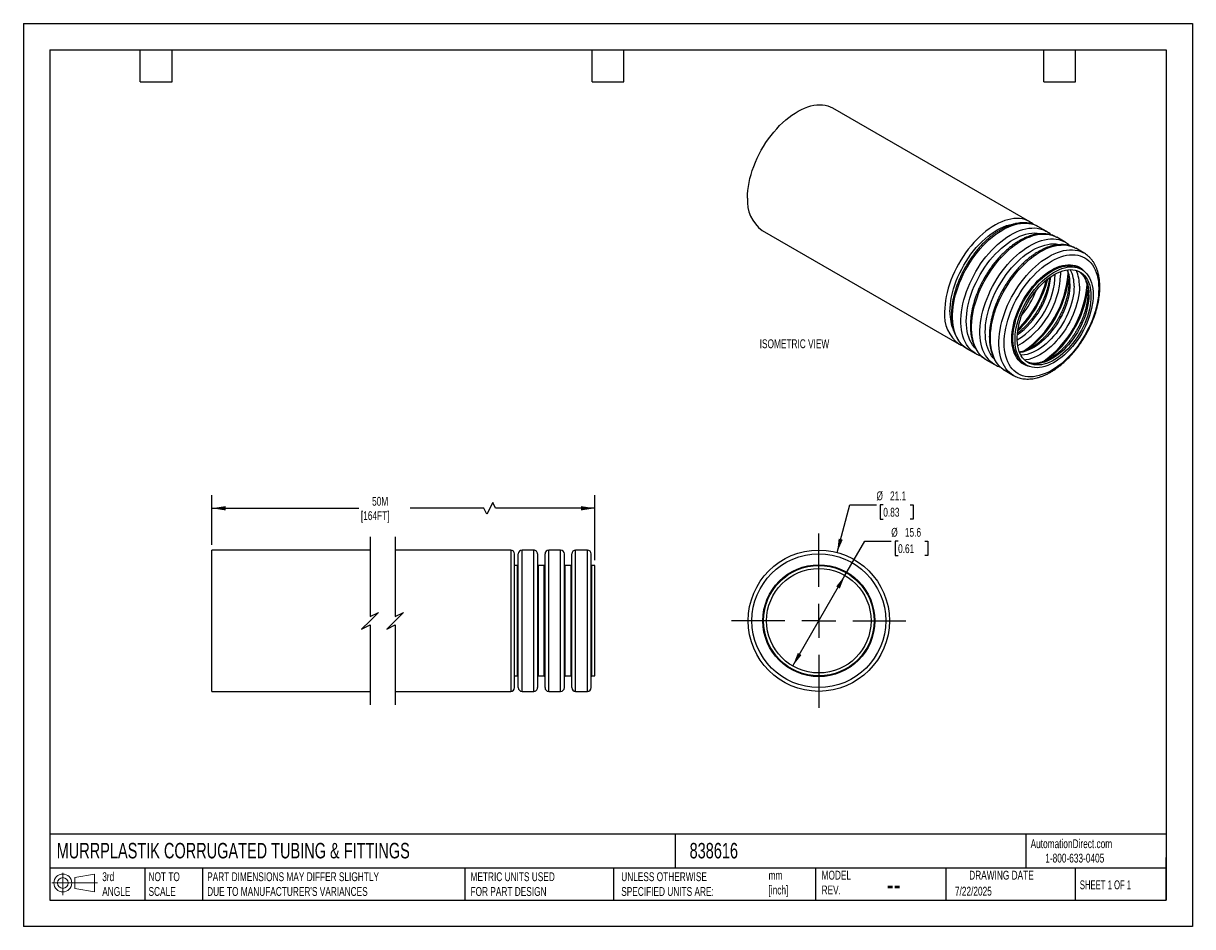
# Model space of a CAD drawing. Header units: millimetres. Extents: x 0 to 175, y 0 to 135.
import ezdxf

# ---------------------------------------------------------------- set-up
doc = ezdxf.new("R2010")
doc.units = ezdxf.units.MM
doc.header["$LTSCALE"] = 0.625
doc.linetypes.add('CENTERX2', pattern=[20.32, 12.7, -2.54, 2.54, -2.54])
doc.layers.add('CENTER', color=40, linetype='CENTERX2')
doc.layers.add('DIMENSIONS', color=140, linetype='Continuous', lineweight=25)
doc.layers.add('TEXT', color=140, linetype='Continuous', lineweight=25)
doc.styles.add('SLDTEXTSTYLE0', font='TXT', dxfattribs={"width": 0.7})
doc.styles.add('SLDTEXTSTYLE1', font='TXT', dxfattribs={"width": 0.65})
doc.dimstyles.new('SLDDIMSTYLE0', dxfattribs={"dimtxt": 1.348755, "dimasz": 2.06375, "dimexe": 0, "dimexo": 0.0625, "dimgap": 0.337189, "dimtad": 0, "dimtih": 1, "dimtoh": 1, "dimdec": 1, "dimrnd": 1e-09, "dimzin": 12, "dimdsep": 46, "dimtxsty": 'SLDTEXTSTYLE0', "dimsah": 1, "dimcen": 0, "dimadec": 0, "dimazin": 3, "dimtfac": 1, "dimtdec": 1, "dimtofl": 0, "dimtmove": 0, "dimatfit": 3, "dimfxl": 0, "dimfrac": 2, "dimtolj": 1, "dimtzin": 12, "dimarcsym": 0})
doc.dimstyles.new('SLDDIMSTYLE1', dxfattribs={"dimtxt": 1.348755, "dimasz": 2.06375, "dimexe": 0, "dimexo": 0.0625, "dimgap": 0.337189, "dimtad": 0, "dimtih": 1, "dimtoh": 1, "dimdec": 1, "dimrnd": 1e-09, "dimzin": 12, "dimdsep": 46, "dimtxsty": 'SLDTEXTSTYLE0', "dimsah": 1, "dimcen": 0, "dimadec": 0, "dimazin": 3, "dimtfac": 1, "dimtdec": 1, "dimtofl": 0, "dimtmove": 0, "dimatfit": 3, "dimfxl": 0, "dimfrac": 2, "dimtolj": 1, "dimtzin": 12, "dimarcsym": 0})
doc.dimstyles.new('SLDDIMSTYLE2', dxfattribs={"dimtxt": 1.348755, "dimasz": 2.06375, "dimexe": 0, "dimexo": 0.0625, "dimgap": 0.337189, "dimtad": 0, "dimtih": 1, "dimtoh": 1, "dimdec": 1, "dimrnd": 1e-09, "dimzin": 12, "dimdsep": 46, "dimtxsty": 'SLDTEXTSTYLE0', "dimsah": 1, "dimcen": 0.09, "dimadec": 0, "dimazin": 3, "dimtfac": 1, "dimtdec": 1, "dimtofl": 0, "dimtmove": 0, "dimatfit": 3, "dimfxl": 0, "dimfrac": 2, "dimtolj": 1, "dimtzin": 12, "dimarcsym": 0})

# ---------------------------------------------------------------- blocks, each defined once
blk = doc.blocks.new('Block11')
at = {"color": 7, "linetype": 'Continuous', "lineweight": 18}
for p, q in [((0, 1.8), (6.8, 1.8)), ((1.62, 3.32), (1.62, 0)), ((3.42, 2.6), (6.36, 3.14)), ((3.42, 1), (3.42, 2.6)), ((6.36, 3.14), (6.36, 0.46)), ((3.42, 1), (6.36, 0.46))]:
    blk.add_line(p, q, dxfattribs=at)
for radius in [1.34, 0.804]:
    blk.add_circle((1.62, 1.8), radius, dxfattribs=at)
blk = doc.blocks.new('Block12')
at = {"color": 7, "linetype": 'Continuous'}
blk.add_blockref('Block11', (0, 0), dxfattribs=at)
blk = doc.blocks.new('_D')
at = {"layer": 'DIMENSIONS'}
for p, q in [((121.53, 55.89), (123.44, 63.01)), ((123.44, 63.01), (127.41, 63.01)), ((128.43, 63.01), (127.97, 63.01)), ((127.97, 63.01), (127.97, 60.87)), ((132.43, 63.01), (132.89, 63.01)), ((132.89, 63.01), (132.89, 60.87)), ((127.97, 60.87), (128.43, 60.87)), ((132.89, 60.87), (132.43, 60.87))]:
    blk.add_line(p, q, dxfattribs=at)
blk.add_solid([(121.53, 55.89), (122.37, 57.8), (121.76, 57.96)], dxfattribs=at)
at = {"layer": 'DIMENSIONS', "char_height": 1.323, "attachment_point": 1, "style": 'SLDTEXTSTYLE0'}
for s, insert in [('%%c', (127.41, 65.02)), ('21.1', (129.44, 65.02)), ('0.83', (128.43, 62.57))]:
    blk.add_mtext(s, dxfattribs=dict(at, insert=insert))
blk = doc.blocks.new('_D_1')
at = {"layer": 'DIMENSIONS'}
for p, q in [((122.7, 52.45), (125.65, 57.57)), ((125.65, 57.57), (129.62, 57.57)), ((130.64, 57.57), (130.19, 57.57)), ((130.19, 57.57), (130.19, 55.42)), ((134.65, 57.57), (135.1, 57.57)), ((135.1, 57.57), (135.1, 55.42)), ((130.19, 55.42), (130.64, 55.42)), ((135.1, 55.42), (134.65, 55.42)), ((114.9, 38.94), (122.7, 52.45))]:
    blk.add_line(p, q, dxfattribs=at)
for points in [[(122.7, 52.45), (121.39, 50.82), (121.94, 50.51)], [(114.9, 38.94), (116.21, 40.57), (115.66, 40.89)]]:
    blk.add_solid(points, dxfattribs=at)
at = {"layer": 'DIMENSIONS', "char_height": 1.323, "attachment_point": 1, "style": 'SLDTEXTSTYLE0'}
for s, insert in [('%%c', (129.62, 59.57)), ('15.6', (131.66, 59.57)), ('0.61', (130.64, 57.13))]:
    blk.add_mtext(s, dxfattribs=dict(at, insert=insert))
blk = doc.blocks.new('SW_CENTERMARKSYMBOL_0')
at = {"layer": 'CENTER', "color": 0}
for p, q in [((0, 5.08), (0, 13.09)), ((0, 0), (0, 2.54)), ((-5.08, 0), (-13.09, 0)), ((0, 0), (-2.54, 0)), ((0, 0), (0, -2.54)), ((0, 0), (2.54, 0)), ((5.08, 0), (13.09, 0)), ((0, -5.08), (0, -13.09))]:
    blk.add_line(p, q, dxfattribs=at)
blk = doc.blocks.new('_D_2')
at = {"layer": 'DIMENSIONS'}
for p, q in [((28.13, 57.04), (28.13, 64.48)), ((70.09, 63.38), (69.21, 61.62)), ((70.53, 62.5), (70.09, 63.38)), ((85.36, 54.74), (85.36, 64.48)), ((28.13, 62.5), (50.11, 62.5)), ((68.77, 62.5), (57.78, 62.5)), ((69.21, 61.62), (68.77, 62.5)), ((85.36, 62.5), (70.53, 62.5))]:
    blk.add_line(p, q, dxfattribs=at)
for points in [[(28.13, 62.5), (30.2, 62.18), (30.2, 62.82)], [(85.36, 62.5), (83.29, 62.82), (83.29, 62.18)]]:
    blk.add_solid(points, dxfattribs=at)
at = {"layer": 'DIMENSIONS', "char_height": 1.323, "attachment_point": 1, "style": 'SLDTEXTSTYLE0'}
for s, insert in [('50M', (52.08, 64.2)), ('[164FT]', (50.41, 62.06))]:
    blk.add_mtext(s, dxfattribs=dict(at, insert=insert))

msp = doc.modelspace()

# ---------------------------------------------------------------- linework, layer by layer
at = {"color": 7, "linetype": 'Continuous'}
for p, q in [((0, 134.94), (0, 0)), ((0, 134.94), (174.63, 134.94)), ((174.63, 134.94), (174.63, 0)), ((174.63, 0), (0, 0))]:
    msp.add_line(p, q, dxfattribs=at)
for p, q in [((150.32, 105.29), (120.88, 122.29)), ((110.33, 104.02), (139.78, 87.02)), ((151.46, 104.64), (151.51, 104.61)), ((152.76, 103.89), (151.51, 104.61)), ((152.72, 103.91), (152.76, 103.89)), ((154.29, 103), (154.34, 102.98)), ((155.59, 102.25), (154.34, 102.98)), ((155.55, 102.28), (155.59, 102.25)), ((157.12, 101.37), (157.17, 101.35)), ((158.42, 100.62), (157.17, 101.35)), ((158.38, 100.65), (158.42, 100.62)), ((158.06, 98.17), (157.75, 98.35)), ((139.76, 87.03), (139.78, 87.02)), ((140.96, 86.34), (142.21, 85.61)), ((143.79, 84.7), (145.04, 83.98)), ((149.5, 84.06), (149.81, 83.88)), ((146.62, 83.07), (147.87, 82.35)), ((51.77, 56.25), (28.13, 56.25)), ((28.13, 45.7), (28.13, 56.25)), ((72.79, 56.25), (55.52, 56.25)), ((72.79, 56.25), (72.79, 45.7)), ((76.24, 56.25), (74.47, 56.25)), ((74.47, 35.15), (74.47, 56.25)), ((76.24, 35.15), (76.24, 56.25)), ((80.24, 56.25), (78.47, 56.25)), ((78.47, 35.15), (78.47, 56.25)), ((80.24, 35.15), (80.24, 56.25)), ((84.24, 56.25), (82.47, 56.25)), ((82.47, 35.15), (82.47, 56.25)), ((84.24, 35.15), (84.24, 56.25)), ((73.36, 45.7), (73.36, 55.69)), ((73.91, 35.71), (73.91, 55.69)), ((76.81, 35.71), (76.81, 55.69)), ((77.91, 35.71), (77.91, 55.69)), ((80.81, 35.71), (80.81, 55.69)), ((81.91, 35.71), (81.91, 55.69)), ((84.81, 35.71), (84.81, 55.69)), ((73.79, 53.95), (73.36, 53.95)), ((73.79, 37.45), (73.79, 53.95)), ((77.79, 53.95), (76.92, 53.95)), ((76.92, 37.45), (76.92, 53.95)), ((77.79, 37.45), (77.79, 53.95)), ((81.79, 53.95), (80.92, 53.95)), ((80.92, 37.45), (80.92, 53.95)), ((81.79, 37.45), (81.79, 53.95)), ((85.36, 53.95), (84.92, 53.95)), ((84.92, 37.45), (84.92, 53.95)), ((85.36, 37.45), (85.36, 53.95)), ((28.13, 35.15), (28.13, 45.7)), ((72.79, 45.7), (72.79, 35.15)), ((73.36, 35.71), (73.36, 45.7)), ((73.36, 37.45), (73.79, 37.45)), ((76.92, 37.45), (77.79, 37.45)), ((80.92, 37.45), (81.79, 37.45)), ((84.92, 37.45), (85.36, 37.45)), ((28.13, 35.15), (51.77, 35.15)), ((55.52, 35.15), (72.79, 35.15)), ((74.47, 35.15), (76.24, 35.15)), ((78.47, 35.15), (80.24, 35.15)), ((82.47, 35.15), (84.24, 35.15))]:
    msp.add_line(p, q)
at = {"flags": 128}
for points in [[(108.15, 108.85), (108.16, 109.4), (108.21, 109.97), (108.28, 110.56), (108.39, 111.15), (108.52, 111.75), (108.68, 112.36), (108.87, 112.97), (109.09, 113.58), (109.33, 114.19), (109.6, 114.79), (109.89, 115.39), (110.21, 115.98), (110.55, 116.56), (110.9, 117.12), (111.28, 117.67), (111.67, 118.2), (112.08, 118.71), (112.51, 119.2), (112.95, 119.66), (113.39, 120.1), (113.85, 120.51), (114.31, 120.89), (114.78, 121.24), (115.25, 121.55), (115.73, 121.84), (116.2, 122.08), (116.67, 122.29), (117.14, 122.47), (117.6, 122.6), (118.05, 122.7), (118.49, 122.76), (118.92, 122.79), (119.34, 122.77), (119.74, 122.71), (120.13, 122.62), (120.49, 122.48), (120.84, 122.31), (120.88, 122.29)], [(150.32, 105.29), (150.28, 105.32), (149.93, 105.49), (149.57, 105.62), (149.18, 105.72), (148.78, 105.77), (148.36, 105.79), (147.93, 105.77), (147.49, 105.71), (147.04, 105.61), (146.58, 105.47), (146.11, 105.3), (145.64, 105.09), (145.17, 104.84), (144.69, 104.56), (144.22, 104.24), (143.75, 103.89), (143.29, 103.51), (142.83, 103.1), (142.39, 102.67), (141.95, 102.2), (141.53, 101.72), (141.12, 101.21), (140.72, 100.68), (140.35, 100.13), (139.99, 99.56), (139.65, 98.99), (139.34, 98.4), (139.04, 97.8), (138.77, 97.19), (138.53, 96.58), (138.31, 95.97), (138.12, 95.36), (137.96, 94.75), (137.83, 94.15), (137.72, 93.56), (137.65, 92.98), (137.6, 92.41), (137.59, 91.85)], [(138.39, 91.85), (138.4, 92.39), (138.45, 92.95), (138.52, 93.52), (138.63, 94.1), (138.76, 94.69), (138.92, 95.28), (139.11, 95.88), (139.33, 96.47), (139.58, 97.07), (139.84, 97.66), (140.14, 98.24), (140.45, 98.81), (140.79, 99.37), (141.15, 99.92), (141.52, 100.44), (141.92, 100.95), (142.32, 101.44), (142.74, 101.9), (143.18, 102.34), (143.62, 102.75), (144.07, 103.13), (144.53, 103.48), (144.99, 103.8), (145.45, 104.08), (145.91, 104.33), (146.37, 104.55), (146.83, 104.72), (147.28, 104.86), (147.72, 104.96), (148.15, 105.02), (148.22, 105.03)], [(140.96, 86.34), (140.67, 86.52), (140.37, 86.76), (140.09, 87.04), (139.83, 87.35), (139.6, 87.7), (139.4, 88.07), (139.22, 88.48), (139.08, 88.91), (138.96, 89.38), (138.87, 89.86), (138.81, 90.37), (138.78, 90.9), (138.78, 91.44), (138.81, 92.01), (138.87, 92.58), (138.96, 93.17), (139.08, 93.77), (139.22, 94.37), (139.4, 94.98), (139.6, 95.59), (139.83, 96.2), (140.09, 96.81), (140.37, 97.41), (140.67, 98.01), (141, 98.59), (141.35, 99.16), (141.72, 99.72), (142.1, 100.26), (142.5, 100.78), (142.92, 101.28), (143.35, 101.76), (143.79, 102.21), (144.25, 102.63), (144.71, 103.02), (145.17, 103.39), (145.64, 103.72), (146.12, 104.02), (146.59, 104.28), (147.06, 104.51), (147.53, 104.71), (147.99, 104.86), (148.45, 104.98), (148.9, 105.06), (149.33, 105.1), (149.76, 105.1), (150.17, 105.06), (150.56, 104.99), (150.94, 104.88), (151.3, 104.72), (151.46, 104.64)], [(142.22, 85.61), (141.93, 85.8), (141.63, 86.04), (141.34, 86.32), (141.09, 86.63), (140.86, 86.97), (140.66, 87.35), (140.48, 87.76), (140.33, 88.19), (140.21, 88.65), (140.12, 89.14), (140.06, 89.64), (140.03, 90.17), (140.03, 90.72), (140.06, 91.28), (140.12, 91.86), (140.21, 92.45), (140.33, 93.04), (140.48, 93.65), (140.66, 94.26), (140.86, 94.87), (141.09, 95.48), (141.34, 96.09), (141.63, 96.69), (141.93, 97.28), (142.26, 97.87), (142.6, 98.44), (142.97, 99), (143.36, 99.54), (143.76, 100.06), (144.18, 100.56), (144.61, 101.03), (145.05, 101.48), (145.5, 101.9), (145.96, 102.3), (146.43, 102.66), (146.9, 103), (147.37, 103.29), (147.84, 103.56), (148.32, 103.79), (148.78, 103.98), (149.25, 104.14), (149.7, 104.25), (150.15, 104.33), (150.59, 104.37), (151.01, 104.38), (151.42, 104.34), (151.82, 104.26), (152.19, 104.15), (152.55, 104), (152.72, 103.91)], [(142.12, 86.48), (142.01, 86.6), (141.77, 86.91), (141.55, 87.26), (141.36, 87.63), (141.2, 88.04), (141.07, 88.47), (140.96, 88.93), (140.89, 89.41), (140.84, 89.92), (140.82, 90.44), (140.84, 90.98), (140.89, 91.54), (140.96, 92.11), (141.07, 92.69), (141.2, 93.28), (141.36, 93.87), (141.55, 94.47), (141.77, 95.07), (142.01, 95.66), (142.28, 96.25), (142.58, 96.83), (142.89, 97.4), (143.23, 97.96), (143.59, 98.51), (143.96, 99.04), (144.36, 99.54), (144.76, 100.03), (145.18, 100.49), (145.62, 100.93), (146.06, 101.34), (146.51, 101.72), (146.97, 102.07), (147.43, 102.39), (147.89, 102.67), (148.35, 102.92), (148.81, 103.14), (149.26, 103.31), (149.71, 103.45), (150.16, 103.55), (150.59, 103.61), (151.01, 103.64), (151.42, 103.62), (151.81, 103.57), (152.02, 103.52)], [(143.79, 84.7), (143.5, 84.89), (143.2, 85.13), (142.92, 85.41), (142.66, 85.72), (142.43, 86.07), (142.23, 86.44), (142.05, 86.85), (141.9, 87.28), (141.79, 87.74), (141.7, 88.23), (141.64, 88.74), (141.61, 89.26), (141.61, 89.81), (141.64, 90.37), (141.7, 90.95), (141.79, 91.54), (141.9, 92.14), (142.05, 92.74), (142.23, 93.35), (142.43, 93.96), (142.66, 94.57), (142.92, 95.18), (143.2, 95.78), (143.5, 96.38), (143.83, 96.96), (144.18, 97.53), (144.54, 98.09), (144.93, 98.63), (145.33, 99.15), (145.75, 99.65), (146.18, 100.12), (146.62, 100.57), (147.07, 101), (147.53, 101.39), (148, 101.76), (148.47, 102.09), (148.94, 102.39), (149.42, 102.65), (149.89, 102.88), (150.36, 103.07), (150.82, 103.23), (151.28, 103.35), (151.72, 103.43), (152.16, 103.47), (152.59, 103.47), (153, 103.43), (153.39, 103.36), (153.77, 103.24), (154.12, 103.09), (154.29, 103)], [(145.05, 83.97), (144.76, 84.16), (144.45, 84.41), (144.17, 84.68), (143.92, 85), (143.69, 85.34), (143.48, 85.72), (143.31, 86.12), (143.16, 86.56), (143.04, 87.02), (142.95, 87.5), (142.89, 88.01), (142.86, 88.54), (142.86, 89.09), (142.89, 89.65), (142.95, 90.23), (143.04, 90.81), (143.16, 91.41), (143.31, 92.02), (143.48, 92.63), (143.69, 93.24), (143.92, 93.85), (144.17, 94.45), (144.45, 95.06), (144.76, 95.65), (145.08, 96.24), (145.43, 96.81), (145.8, 97.36), (146.19, 97.9), (146.59, 98.42), (147, 98.92), (147.44, 99.4), (147.88, 99.85), (148.33, 100.27), (148.79, 100.67), (149.26, 101.03), (149.73, 101.36), (150.2, 101.66), (150.67, 101.93), (151.14, 102.16), (151.61, 102.35), (152.08, 102.5), (152.53, 102.62), (152.98, 102.7), (153.42, 102.74), (153.84, 102.74), (154.25, 102.71), (154.64, 102.63), (155.02, 102.52), (155.38, 102.37), (155.55, 102.28)], [(144.95, 84.85), (144.84, 84.97), (144.6, 85.28), (144.38, 85.62), (144.19, 86), (144.03, 86.4), (143.89, 86.84), (143.79, 87.3), (143.71, 87.78), (143.67, 88.29), (143.65, 88.81), (143.67, 89.35), (143.71, 89.91), (143.79, 90.48), (143.89, 91.06), (144.03, 91.65), (144.19, 92.24), (144.38, 92.84), (144.6, 93.43), (144.84, 94.03), (145.11, 94.62), (145.41, 95.2), (145.72, 95.77), (146.06, 96.33), (146.42, 96.88), (146.79, 97.4), (147.18, 97.91), (147.59, 98.4), (148.01, 98.86), (148.45, 99.3), (148.89, 99.71), (149.34, 100.09), (149.79, 100.44), (150.25, 100.76), (150.72, 101.04), (151.18, 101.29), (151.64, 101.5), (152.09, 101.68), (152.54, 101.82), (152.99, 101.92), (153.42, 101.98), (153.84, 102), (154.25, 101.99), (154.64, 101.93), (154.85, 101.88)], [(146.62, 83.07), (146.33, 83.25), (146.03, 83.5), (145.75, 83.78), (145.49, 84.09), (145.26, 84.43), (145.06, 84.81), (144.88, 85.22), (144.73, 85.65), (144.61, 86.11), (144.52, 86.59), (144.46, 87.1), (144.43, 87.63), (144.43, 88.18), (144.46, 88.74), (144.52, 89.32), (144.61, 89.91), (144.73, 90.5), (144.88, 91.11), (145.06, 91.72), (145.26, 92.33), (145.49, 92.94), (145.75, 93.55), (146.03, 94.15), (146.33, 94.74), (146.66, 95.33), (147.01, 95.9), (147.37, 96.46), (147.76, 96.99), (148.16, 97.52), (148.58, 98.01), (149.01, 98.49), (149.45, 98.94), (149.9, 99.36), (150.36, 99.76), (150.83, 100.12), (151.3, 100.45), (151.77, 100.75), (152.25, 101.02), (152.72, 101.25), (153.19, 101.44), (153.65, 101.6), (154.11, 101.71), (154.55, 101.79), (154.99, 101.83), (155.41, 101.84), (155.82, 101.8), (156.22, 101.72), (156.59, 101.61), (156.95, 101.46), (157.12, 101.37)], [(147.88, 82.34), (147.59, 82.53), (147.28, 82.77), (147, 83.05), (146.75, 83.36), (146.52, 83.71), (146.31, 84.08), (146.14, 84.49), (145.99, 84.92), (145.87, 85.39), (145.78, 85.87), (145.72, 86.38), (145.69, 86.91), (145.69, 87.45), (145.72, 88.02), (145.78, 88.59), (145.87, 89.18), (145.99, 89.78), (146.14, 90.38), (146.31, 90.99), (146.52, 91.6), (146.75, 92.21), (147, 92.82), (147.28, 93.42), (147.59, 94.02), (147.91, 94.6), (148.26, 95.17), (148.63, 95.73), (149.01, 96.27), (149.42, 96.79), (149.83, 97.29), (150.26, 97.77), (150.71, 98.22), (151.16, 98.64), (151.62, 99.03), (152.08, 99.4), (152.55, 99.73), (153.03, 100.03), (153.5, 100.29), (153.97, 100.52), (154.44, 100.72), (154.9, 100.87), (155.36, 100.99), (155.81, 101.07), (156.25, 101.11), (156.67, 101.11), (157.08, 101.07), (157.47, 101), (157.85, 100.89), (158.21, 100.73), (158.38, 100.65)], [(160.61, 95.33), (160.59, 94.79), (160.55, 94.23), (160.47, 93.66), (160.37, 93.08), (160.23, 92.49), (160.07, 91.9), (159.88, 91.3), (159.66, 90.71), (159.42, 90.11), (159.15, 89.52), (158.85, 88.94), (158.54, 88.37), (158.2, 87.81), (157.84, 87.27), (157.47, 86.74), (157.07, 86.23), (156.67, 85.74), (156.25, 85.28), (155.81, 84.84), (155.37, 84.43), (154.92, 84.05), (154.47, 83.7), (154.01, 83.38), (153.54, 83.1), (153.08, 82.85), (152.62, 82.64), (152.17, 82.46), (151.72, 82.32), (151.27, 82.22), (150.84, 82.16), (150.42, 82.14), (150.01, 82.15), (149.62, 82.21), (149.24, 82.3), (148.89, 82.43), (148.55, 82.6), (148.23, 82.81), (147.94, 83.06), (147.67, 83.33), (147.43, 83.65), (147.21, 83.99), (147.02, 84.37), (146.86, 84.77), (146.72, 85.21), (146.62, 85.66), (146.54, 86.15), (146.5, 86.65), (146.48, 87.18), (146.5, 87.72), (146.54, 88.28), (146.62, 88.85), (146.72, 89.43), (146.86, 90.01), (147.02, 90.61), (147.21, 91.2), (147.43, 91.8), (147.67, 92.4), (147.94, 92.98), (148.23, 93.57), (148.55, 94.14), (148.89, 94.7), (149.24, 95.24), (149.62, 95.77), (150.01, 96.28), (150.42, 96.77), (150.84, 97.23), (151.27, 97.67), (151.72, 98.08), (152.17, 98.46), (152.62, 98.81), (153.08, 99.13), (153.54, 99.41), (154.01, 99.66), (154.47, 99.87), (154.92, 100.05), (155.37, 100.19), (155.81, 100.29), (156.25, 100.35), (156.67, 100.37), (157.07, 100.36), (157.47, 100.3), (157.84, 100.21), (158.2, 100.07), (158.54, 99.9), (158.85, 99.7), (159.15, 99.45), (159.42, 99.17), (159.66, 98.86), (159.88, 98.52), (160.07, 98.14), (160.23, 97.74), (160.37, 97.3), (160.47, 96.84), (160.55, 96.36), (160.59, 95.86), (160.61, 95.33)], [(150.23, 83.68), (150, 83.74), (149.67, 83.86), (149.36, 84.01), (149.07, 84.2), (148.81, 84.43), (148.57, 84.69), (148.35, 84.99), (148.17, 85.31), (148, 85.67), (147.87, 86.06), (147.77, 86.47), (147.69, 86.9), (147.65, 87.36), (147.63, 87.84), (147.65, 88.34), (147.69, 88.85), (147.77, 89.37), (147.87, 89.9), (148, 90.44), (148.17, 90.99), (148.35, 91.53), (148.57, 92.07), (148.81, 92.61), (149.07, 93.15), (149.36, 93.67), (149.67, 94.18), (150, 94.67), (150.35, 95.15), (150.71, 95.61), (151.09, 96.05), (151.48, 96.46), (151.88, 96.84), (152.29, 97.2), (152.7, 97.53), (153.12, 97.82), (153.54, 98.08), (153.97, 98.31), (154.39, 98.5), (154.8, 98.65), (155.21, 98.77), (155.61, 98.84), (156, 98.88), (156.38, 98.88), (156.74, 98.84), (157.09, 98.77), (157.42, 98.65), (157.73, 98.5), (158.01, 98.31), (158.28, 98.08), (158.44, 97.91)], [(148.6, 84.88), (148.42, 85.16), (148.24, 85.5), (148.1, 85.87), (147.98, 86.26), (147.88, 86.69), (147.82, 87.13), (147.79, 87.6), (147.79, 88.09), (147.82, 88.59), (147.88, 89.1), (147.98, 89.63), (148.1, 90.17), (148.24, 90.71), (148.42, 91.25), (148.62, 91.8), (148.85, 92.34), (149.11, 92.87), (149.39, 93.4), (149.69, 93.91), (150.01, 94.41), (150.35, 94.89), (150.71, 95.36), (151.08, 95.8), (151.46, 96.22), (151.86, 96.61), (152.27, 96.98), (152.68, 97.31), (153.1, 97.61), (153.52, 97.88), (153.94, 98.12), (154.36, 98.32), (154.77, 98.48), (155.18, 98.6), (155.59, 98.68), (155.98, 98.73), (156.36, 98.74), (156.6, 98.72)], [(159.77, 94.4), (159.75, 93.9), (159.71, 93.39), (159.63, 92.87), (159.52, 92.34), (159.39, 91.8), (159.23, 91.26), (159.04, 90.71), (158.82, 90.17), (158.58, 89.63), (158.31, 89.1), (158.02, 88.58), (157.71, 88.08), (157.38, 87.58), (157.03, 87.11), (156.67, 86.66), (156.29, 86.22), (155.89, 85.82), (155.49, 85.44), (155.08, 85.09), (154.67, 84.77), (154.25, 84.49), (153.83, 84.23), (153.41, 84.02), (152.99, 83.84), (152.58, 83.69), (152.17, 83.59), (151.77, 83.53), (151.39, 83.5), (151.02, 83.51), (150.66, 83.56), (150.32, 83.66), (150, 83.78), (149.7, 83.95), (149.42, 84.16), (149.16, 84.4), (148.93, 84.67), (148.73, 84.98), (148.55, 85.32), (148.4, 85.69), (148.28, 86.08), (148.19, 86.51), (148.13, 86.95), (148.1, 87.42), (148.1, 87.91), (148.13, 88.41), (148.19, 88.93), (148.28, 89.45), (148.4, 89.99), (148.55, 90.53), (148.73, 91.07), (148.93, 91.62), (149.16, 92.16), (149.42, 92.69), (149.7, 93.22), (150, 93.73), (150.32, 94.23), (150.66, 94.72), (151.02, 95.18), (151.39, 95.62), (151.77, 96.04), (152.17, 96.43), (152.58, 96.8), (152.99, 97.13), (153.41, 97.44), (153.83, 97.7), (154.25, 97.94), (154.67, 98.14), (155.08, 98.3), (155.49, 98.42), (155.89, 98.51), (156.29, 98.55), (156.67, 98.56), (157.03, 98.53), (157.38, 98.45), (157.71, 98.34), (158.02, 98.2), (158.31, 98.01), (158.58, 97.79), (158.82, 97.53), (159.04, 97.24), (159.23, 96.91), (159.39, 96.56), (159.52, 96.18), (159.63, 95.77), (159.71, 95.33), (159.75, 94.87), (159.77, 94.4)], [(159.45, 94.21), (159.43, 93.73), (159.39, 93.24), (159.31, 92.73), (159.21, 92.22), (159.08, 91.7), (158.91, 91.17), (158.73, 90.65), (158.51, 90.12), (158.27, 89.6), (158.01, 89.09), (157.72, 88.59), (157.42, 88.1), (157.09, 87.63), (156.75, 87.18), (156.39, 86.75), (156.02, 86.34), (155.64, 85.96), (155.25, 85.6), (154.85, 85.28), (154.44, 84.98), (154.03, 84.72), (153.63, 84.49), (153.22, 84.3), (152.82, 84.15), (152.42, 84.03), (152.04, 83.95), (151.66, 83.91), (151.29, 83.91), (150.94, 83.95), (150.61, 84.03), (150.29, 84.14), (150, 84.3), (149.72, 84.49), (149.47, 84.71), (149.24, 84.97), (149.04, 85.26), (148.87, 85.59), (148.72, 85.94), (148.6, 86.32), (148.51, 86.73), (148.45, 87.16), (148.42, 87.61), (148.42, 88.08), (148.45, 88.57), (148.51, 89.07), (148.6, 89.58), (148.72, 90.1), (148.87, 90.62), (149.04, 91.15), (149.24, 91.68), (149.47, 92.2), (149.72, 92.71), (150, 93.22), (150.29, 93.71), (150.61, 94.19), (150.94, 94.66), (151.29, 95.1), (151.66, 95.52), (152.04, 95.91), (152.42, 96.28), (152.82, 96.62), (153.22, 96.93), (153.63, 97.21), (154.03, 97.46), (154.44, 97.67), (154.85, 97.84), (155.25, 97.97), (155.64, 98.07), (156.02, 98.13), (156.39, 98.15), (156.75, 98.13), (157.09, 98.07), (157.42, 97.98), (157.72, 97.84), (158.01, 97.67), (158.27, 97.47), (158.51, 97.22), (158.73, 96.95), (158.91, 96.64), (159.08, 96.3), (159.21, 95.93), (159.31, 95.54), (159.39, 95.12), (159.43, 94.68), (159.45, 94.21)], [(154.88, 97.85), (154.88, 97.78), (154.9, 97.3)], [(156.31, 96.02), (156.3, 95.55), (156.25, 95.05), (156.18, 94.55), (156.07, 94.03), (155.94, 93.51), (155.78, 92.98), (155.59, 92.46), (155.37, 91.93), (155.13, 91.41), (154.87, 90.9), (154.59, 90.4), (154.28, 89.92), (153.95, 89.44), (153.61, 88.99), (153.25, 88.56), (152.88, 88.15), (152.5, 87.77), (152.11, 87.41), (151.71, 87.09), (151.3, 86.79), (150.9, 86.53), (150.49, 86.31), (150.08, 86.11), (149.68, 85.96), (149.29, 85.84), (148.9, 85.77), (148.79, 85.75)], [(156.93, 95.67), (156.91, 95.19), (156.87, 94.69), (156.79, 94.19), (156.69, 93.67), (156.56, 93.15), (156.4, 92.63), (156.21, 92.1), (155.99, 91.58), (155.75, 91.06), (155.49, 90.55), (155.2, 90.05), (154.9, 89.56), (154.57, 89.09), (154.23, 88.63), (153.87, 88.2), (153.5, 87.79), (153.12, 87.41), (152.73, 87.06), (152.33, 86.73), (151.92, 86.44), (151.52, 86.17), (151.11, 85.95), (150.7, 85.76), (150.3, 85.6), (149.9, 85.49), (149.52, 85.41), (149.14, 85.37), (148.98, 85.36)], [(157.72, 95.67), (157.71, 95.17), (157.66, 94.66), (157.59, 94.14), (157.49, 93.61), (157.35, 93.07), (157.19, 92.52), (157, 91.98), (156.79, 91.43), (156.55, 90.89), (156.28, 90.36), (155.99, 89.84), (155.68, 89.33), (155.36, 88.83), (155.01, 88.36), (154.65, 87.9), (154.27, 87.46), (153.88, 87.05), (153.48, 86.66), (153.07, 86.31), (152.65, 85.98), (152.23, 85.69), (151.81, 85.43), (151.39, 85.2), (150.97, 85.01), (150.55, 84.86), (150.15, 84.74), (149.74, 84.66), (149.54, 84.64)], [(159.14, 94.39), (159.12, 93.91), (159.08, 93.42), (159, 92.91), (158.9, 92.4), (158.77, 91.88), (158.61, 91.35), (158.42, 90.82), (158.2, 90.3), (157.96, 89.78), (157.7, 89.27), (157.41, 88.77), (157.11, 88.28), (156.78, 87.81), (156.44, 87.36), (156.08, 86.93), (155.71, 86.52), (155.33, 86.13), (154.94, 85.78), (154.54, 85.45), (154.13, 85.16), (153.73, 84.9), (153.32, 84.67), (152.91, 84.48), (152.51, 84.33), (152.11, 84.21), (151.73, 84.13), (151.35, 84.09), (150.98, 84.09), (150.63, 84.13), (150.3, 84.21), (149.98, 84.32), (149.88, 84.37)]]:
    msp.add_lwpolyline(points, dxfattribs=at)
for radius in [10.55, 9.99, 8.36, 8.25, 7.8]:
    msp.add_circle((118.8, 45.7), radius)
for centre, radius, start, end in [((113.42, 108.32), 5.29, 174.2994, 234.3884), ((150.97, 96.15), 5.34, 358.6821, 21.6824), ((151.85, 95.82), 5.08, 358.3306, 27.323), ((156.31, 95.84), 2.9, 60.2662, 84.2353), ((152.05, 95.8), 5.67, 358.6426, 23.079), ((155.11, 94.74), 4.05, 355.0527, 50.6234), ((142.27, 97.77), 11.84, 301.3313, 358.6741), ((141.26, 98.34), 12.26, 305.814, 354.1914), ((142.27, 97.8), 12.64, 299.5433, 357.7436), ((136.78, 100.93), 16.75, 314.3705, 345.6348), ((136.76, 100.94), 16.62, 315.1099, 344.8955), ((140.53, 98.77), 15.56, 304.6137, 355.3748), ((140.18, 98.97), 16.1, 307.9751, 352.0652), ((137.97, 100.25), 14.28, 321.1692, 338.8361), ((143.35, 97.14), 15.56, 304.6137, 355.3748), ((143.01, 97.33), 16.1, 307.9751, 352.0652), ((142.81, 91.3), 5.25, 173.9983, 234.4945), ((145.21, 91.7), 6.83, 178.7516, 203.1449), ((150.98, 86.59), 2.93, 215.775, 239.6174), ((72.79, 55.69), 0.562, 360, 90), ((74.47, 55.69), 0.562, 90, 180), ((76.24, 55.69), 0.562, 359.9996, 90.0002), ((78.47, 55.69), 0.562, 90, 180), ((80.24, 55.69), 0.562, 360, 90), ((82.47, 55.69), 0.562, 90, 180), ((84.24, 55.69), 0.562, 360, 90), ((73.79, 54.06), 0.113, 270.0003, 359.9997), ((76.92, 54.06), 0.113, 180.0011, 269.9989), ((77.79, 54.06), 0.112, 269.9995, 0.0005), ((80.92, 54.06), 0.112, 179.9995, 270.0005), ((81.79, 54.06), 0.112, 269.9995, 0.0005), ((84.92, 54.06), 0.112, 179.9995, 270.0005), ((73.79, 37.34), 0.113, 0.0003, 89.9997), ((76.92, 37.34), 0.113, 90.0011, 179.9989), ((77.79, 37.34), 0.112, 359.9995, 90.0005), ((80.92, 37.34), 0.112, 89.9995, 180.0005), ((81.79, 37.34), 0.112, 359.9995, 90.0005), ((84.92, 37.34), 0.112, 89.9995, 180.0005), ((72.79, 35.71), 0.562, 270, 0), ((74.47, 35.71), 0.562, 180, 270), ((76.24, 35.71), 0.562, 269.9998, 0.0004), ((78.47, 35.71), 0.562, 180, 270), ((80.24, 35.71), 0.562, 270, 0), ((82.47, 35.71), 0.562, 180, 270), ((84.24, 35.71), 0.562, 270, 0)]:
    msp.add_arc(centre, radius, start, end)
for points, knots in [([(151.46, 104.64), (151.38, 104.68), (151.18, 104.79), (150.85, 104.92), (150.48, 105.03), (150.09, 105.11), (149.69, 105.15), (149.27, 105.16), (148.84, 105.13), (148.41, 105.07), (147.96, 104.97), (147.51, 104.83), (147.05, 104.66), (146.6, 104.46), (146.23, 104.27), (146.01, 104.15), (145.95, 104.12)], [0, 0, 0, 0, 0.054165, 0.128302, 0.202551, 0.277099, 0.352094, 0.427626, 0.503728, 0.580376, 0.657504, 0.735021, 0.812826, 0.890827, 0.968943, 1, 1, 1, 1]), ([(150.88, 104.9), (150.82, 104.95), (150.66, 105.08), (150.47, 105.21), (150.34, 105.28), (150.32, 105.29)], [0, 0, 0, 0, 0.337308, 0.908701, 1, 1, 1, 1]), ([(145.95, 104.12), (145.87, 104.07), (145.64, 103.93), (145.25, 103.68), (144.8, 103.35), (144.35, 103), (143.91, 102.62), (143.48, 102.21), (143.06, 101.78), (142.65, 101.32), (142.26, 100.85), (141.88, 100.35), (141.51, 99.84), (141.16, 99.32), (140.83, 98.78), (140.52, 98.23), (140.23, 97.66), (139.96, 97.09), (139.71, 96.52), (139.48, 95.94), (139.28, 95.36), (139.11, 94.78), (138.95, 94.2), (138.83, 93.63), (138.73, 93.06), (138.66, 92.5), (138.62, 91.95), (138.6, 91.41), (138.62, 90.88), (138.66, 90.38), (138.73, 89.88), (138.83, 89.41), (138.96, 88.96), (139.11, 88.54), (139.29, 88.14), (139.5, 87.76), (139.74, 87.42), (140, 87.11), (140.28, 86.83), (140.58, 86.58), (140.81, 86.42), (140.95, 86.34), (140.97, 86.33)], [0, 0, 0, 0, 0.013776, 0.039791, 0.065792, 0.091778, 0.117746, 0.143694, 0.169624, 0.195536, 0.221434, 0.247318, 0.273193, 0.29906, 0.324924, 0.350786, 0.37665, 0.402518, 0.428393, 0.454277, 0.480175, 0.506089, 0.532022, 0.557975, 0.583953, 0.609955, 0.635982, 0.662032, 0.688102, 0.714184, 0.740263, 0.766319, 0.792326, 0.818253, 0.844064, 0.869723, 0.8952, 0.920477, 0.945554, 0.970454, 0.995219, 1, 1, 1, 1]), ([(154.29, 103), (154.2, 103.05), (154.01, 103.16), (153.68, 103.29), (153.31, 103.4), (152.92, 103.48), (152.52, 103.52), (152.1, 103.53), (151.67, 103.5), (151.24, 103.43), (150.79, 103.33), (150.34, 103.2), (149.88, 103.03), (149.42, 102.83), (149.06, 102.64), (148.84, 102.52), (148.78, 102.48)], [0, 0, 0, 0, 0.054165, 0.128302, 0.202551, 0.277099, 0.352094, 0.427626, 0.503728, 0.580376, 0.657504, 0.735021, 0.812826, 0.890827, 0.968943, 1, 1, 1, 1]), ([(153.5, 103.33), (153.48, 103.36), (153.36, 103.47), (153.13, 103.65), (152.9, 103.81), (152.76, 103.89), (152.74, 103.9)], [0, 0, 0, 0, 0.099302, 0.511809, 0.922107, 1, 1, 1, 1]), ([(148.78, 102.48), (148.7, 102.44), (148.47, 102.3), (148.08, 102.05), (147.63, 101.72), (147.18, 101.37), (146.74, 100.98), (146.31, 100.58), (145.89, 100.14), (145.48, 99.69), (145.09, 99.22), (144.7, 98.72), (144.34, 98.21), (143.99, 97.68), (143.66, 97.14), (143.35, 96.59), (143.05, 96.03), (142.78, 95.46), (142.54, 94.89), (142.31, 94.31), (142.11, 93.73), (141.93, 93.15), (141.78, 92.57), (141.66, 91.99), (141.56, 91.42), (141.49, 90.86), (141.45, 90.31), (141.43, 89.78), (141.45, 89.25), (141.49, 88.74), (141.56, 88.25), (141.66, 87.78), (141.79, 87.33), (141.94, 86.9), (142.12, 86.5), (142.33, 86.13), (142.57, 85.79), (142.83, 85.48), (143.11, 85.19), (143.41, 84.95), (143.64, 84.78), (143.78, 84.71), (143.8, 84.7)], [0, 0, 0, 0, 0.013776, 0.039791, 0.065792, 0.091778, 0.117746, 0.143694, 0.169624, 0.195536, 0.221434, 0.247318, 0.273193, 0.29906, 0.324924, 0.350786, 0.37665, 0.402518, 0.428393, 0.454277, 0.480175, 0.506089, 0.532022, 0.557975, 0.583953, 0.609955, 0.635982, 0.662032, 0.688102, 0.714184, 0.740263, 0.766319, 0.792326, 0.818253, 0.844064, 0.869723, 0.8952, 0.920477, 0.945554, 0.970454, 0.995219, 1, 1, 1, 1]), ([(157.11, 101.37), (157.03, 101.42), (156.84, 101.52), (156.51, 101.65), (156.14, 101.77), (155.75, 101.84), (155.34, 101.89), (154.93, 101.89), (154.5, 101.86), (154.06, 101.8), (153.62, 101.7), (153.17, 101.57), (152.71, 101.4), (152.25, 101.19), (151.88, 101.01), (151.67, 100.89), (151.61, 100.85)], [0, 0, 0, 0, 0.054165, 0.128302, 0.202551, 0.277099, 0.352094, 0.427626, 0.503728, 0.580376, 0.657504, 0.735021, 0.812826, 0.890827, 0.968943, 1, 1, 1, 1]), ([(156.33, 101.7), (156.3, 101.72), (156.19, 101.84), (155.96, 102.02), (155.73, 102.18), (155.59, 102.25), (155.57, 102.26)], [0, 0, 0, 0, 0.099302, 0.511809, 0.922107, 1, 1, 1, 1]), ([(151.61, 100.85), (151.53, 100.8), (151.29, 100.67), (150.91, 100.41), (150.46, 100.09), (150.01, 99.73), (149.57, 99.35), (149.14, 98.94), (148.72, 98.51), (148.31, 98.06), (147.91, 97.58), (147.53, 97.09), (147.17, 96.58), (146.82, 96.05), (146.49, 95.51), (146.17, 94.96), (145.88, 94.4), (145.61, 93.83), (145.36, 93.25), (145.14, 92.67), (144.94, 92.09), (144.76, 91.51), (144.61, 90.93), (144.49, 90.36), (144.39, 89.79), (144.32, 89.23), (144.28, 88.68), (144.26, 88.14), (144.27, 87.62), (144.32, 87.11), (144.39, 86.62), (144.49, 86.15), (144.61, 85.7), (144.77, 85.27), (144.95, 84.87), (145.16, 84.5), (145.4, 84.16), (145.65, 83.84), (145.93, 83.56), (146.24, 83.31), (146.47, 83.15), (146.61, 83.08), (146.63, 83.07)], [0, 0, 0, 0, 0.013776, 0.039791, 0.065792, 0.091778, 0.117746, 0.143694, 0.169624, 0.195536, 0.221434, 0.247318, 0.273193, 0.29906, 0.324924, 0.350786, 0.37665, 0.402518, 0.428393, 0.454277, 0.480175, 0.506089, 0.532022, 0.557975, 0.583953, 0.609955, 0.635982, 0.662032, 0.688102, 0.714184, 0.740263, 0.766319, 0.792326, 0.818253, 0.844064, 0.869723, 0.8952, 0.920477, 0.945554, 0.970454, 0.995219, 1, 1, 1, 1]), ([(147.88, 82.34), (147.97, 82.29), (148.18, 82.18), (148.51, 82.04), (148.89, 81.93), (149.28, 81.85), (149.68, 81.81), (150.09, 81.8), (150.52, 81.83), (150.96, 81.89), (151.4, 81.99), (151.85, 82.12), (152.31, 82.29), (152.77, 82.49), (153.23, 82.72), (153.69, 82.99), (154.14, 83.29), (154.6, 83.62), (155.04, 83.97), (155.48, 84.36), (155.91, 84.76), (156.33, 85.2), (156.74, 85.65), (157.14, 86.13), (157.52, 86.62), (157.88, 87.13), (158.23, 87.66), (158.56, 88.2), (158.87, 88.75), (159.16, 89.31), (159.43, 89.88), (159.68, 90.46), (159.91, 91.04), (160.11, 91.62), (160.28, 92.2), (160.43, 92.78), (160.55, 93.35), (160.65, 93.92), (160.72, 94.48), (160.76, 95.03), (160.78, 95.57), (160.76, 96.09), (160.72, 96.6), (160.65, 97.09), (160.55, 97.56), (160.42, 98.01), (160.26, 98.44), (160.08, 98.83), (159.87, 99.21), (159.63, 99.55), (159.37, 99.86), (159.09, 100.14), (158.79, 100.39), (158.55, 100.55), (158.42, 100.62), (158.4, 100.63)], [0, 0, 0, 0, 0.014896, 0.033356, 0.051842, 0.070402, 0.089071, 0.107874, 0.126819, 0.1459, 0.165101, 0.1844, 0.203772, 0.223193, 0.242643, 0.262107, 0.281572, 0.301028, 0.320473, 0.339904, 0.359321, 0.378723, 0.398113, 0.417492, 0.436861, 0.456223, 0.475579, 0.494933, 0.514286, 0.533639, 0.552996, 0.572359, 0.591729, 0.611108, 0.6305, 0.649906, 0.669328, 0.688767, 0.708225, 0.727702, 0.747196, 0.766705, 0.786222, 0.805737, 0.825233, 0.844693, 0.864091, 0.883402, 0.902598, 0.921657, 0.940566, 0.959326, 0.977954, 0.996482, 1, 1, 1, 1]), ([(155.86, 98.09), (155.86, 98.09), (155.91, 97.98), (155.97, 97.74), (156.05, 97.38), (156.11, 96.99), (156.14, 96.59), (156.15, 96.16), (156.13, 95.72), (156.09, 95.26), (156.02, 94.79), (155.92, 94.31), (155.8, 93.82), (155.66, 93.33), (155.49, 92.83), (155.29, 92.33), (155.08, 91.84), (154.84, 91.35), (154.59, 90.87), (154.31, 90.4), (154.02, 89.94), (153.71, 89.49), (153.38, 89.07), (153.04, 88.66), (152.7, 88.27), (152.34, 87.9), (151.97, 87.56), (151.6, 87.25), (151.23, 86.96), (150.86, 86.7), (150.48, 86.48), (150.11, 86.28), (149.75, 86.11), (149.39, 85.98), (149.06, 85.88), (148.86, 85.85), (148.77, 85.83)], [0, 0, 0, 0, 0.001287, 0.031977, 0.062477, 0.092866, 0.123203, 0.153528, 0.183857, 0.21421, 0.244595, 0.275016, 0.305475, 0.335969, 0.366494, 0.397046, 0.42762, 0.45821, 0.488811, 0.519417, 0.550022, 0.580619, 0.611201, 0.641764, 0.6723, 0.702806, 0.733274, 0.763703, 0.794086, 0.824424, 0.854718, 0.884973, 0.915202, 0.945423, 0.975662, 1, 1, 1, 1]), ([(157.68, 97.85), (157.73, 97.82), (157.86, 97.73), (158.05, 97.55), (158.24, 97.32), (158.42, 97.06), (158.57, 96.77), (158.7, 96.45), (158.8, 96.11), (158.88, 95.75), (158.94, 95.36), (158.97, 94.95), (158.98, 94.53), (158.96, 94.08), (158.92, 93.63), (158.85, 93.16), (158.75, 92.67), (158.63, 92.19), (158.48, 91.69), (158.32, 91.2), (158.12, 90.7), (157.91, 90.21), (157.67, 89.72), (157.41, 89.24), (157.14, 88.77), (156.84, 88.31), (156.53, 87.86), (156.21, 87.43), (155.87, 87.02), (155.52, 86.64), (155.17, 86.27), (154.8, 85.93), (154.43, 85.62), (154.06, 85.33), (153.68, 85.07), (153.31, 84.84), (152.94, 84.65), (152.57, 84.48), (152.22, 84.35), (151.87, 84.25), (151.53, 84.18), (151.2, 84.14), (150.88, 84.13), (150.58, 84.16), (150.3, 84.22), (150.08, 84.28), (149.96, 84.34), (149.93, 84.35)], [0, 0, 0, 0, 0.014782, 0.039222, 0.063309, 0.086956, 0.110198, 0.133124, 0.155829, 0.178392, 0.200874, 0.223317, 0.24575, 0.268188, 0.290642, 0.31312, 0.335626, 0.358159, 0.380718, 0.4033, 0.425902, 0.44852, 0.47115, 0.493788, 0.51643, 0.539072, 0.561707, 0.584331, 0.606941, 0.629531, 0.652099, 0.674639, 0.69715, 0.719627, 0.742071, 0.764481, 0.786864, 0.809226, 0.831584, 0.853954, 0.876371, 0.898882, 0.921555, 0.944471, 0.967724, 0.991394, 1, 1, 1, 1]), ([(153.26, 96.95), (153.26, 96.93), (153.24, 96.76), (153.19, 96.42), (153.09, 95.94), (152.97, 95.45), (152.83, 94.96), (152.66, 94.46), (152.47, 93.97), (152.25, 93.47), (152.01, 92.98), (151.76, 92.5), (151.48, 92.03), (151.19, 91.57), (150.88, 91.13), (150.55, 90.7), (150.22, 90.29), (149.87, 89.9), (149.51, 89.54), (149.14, 89.2), (148.8, 88.9), (148.57, 88.73), (148.47, 88.65)], [0, 0, 0, 0, 0.007252, 0.059758, 0.112327, 0.16496, 0.217654, 0.270402, 0.323196, 0.376028, 0.428889, 0.481768, 0.534655, 0.587541, 0.640413, 0.69326, 0.746072, 0.79884, 0.851554, 0.904204, 0.956785, 1, 1, 1, 1]), ([(139.76, 87.03), (139.86, 86.97), (140.07, 86.86), (140.3, 86.77), (140.41, 86.73)], [0, 0, 0, 0, 0.497845, 1, 1, 1, 1]), ([(142.23, 85.61), (142.32, 85.56), (142.52, 85.45), (142.8, 85.33), (142.99, 85.27), (143.05, 85.26)], [0, 0, 0, 0, 0.346314, 0.775503, 1, 1, 1, 1]), ([(145.06, 83.98), (145.15, 83.93), (145.35, 83.81), (145.63, 83.7), (145.82, 83.64), (145.88, 83.62)], [0, 0, 0, 0, 0.346314, 0.775503, 1, 1, 1, 1])]:
    msp.add_open_spline(points, degree=3, knots=knots)
at = {"layer": 'DIMENSIONS', "color": 140}
for p, q in [((51.77, 58.23), (51.77, 46.32)), ((55.52, 58.23), (55.52, 46.32)), ((51.77, 45.7), (50.52, 44.45)), ((51.77, 46.32), (53.02, 46.95)), ((53.02, 46.95), (51.77, 45.7)), ((55.52, 45.7), (54.27, 44.45)), ((55.52, 46.32), (56.77, 46.95)), ((56.77, 46.95), (55.52, 45.7)), ((50.52, 44.45), (51.77, 45.07)), ((51.77, 45.07), (51.77, 33.16)), ((54.27, 44.45), (55.52, 45.07)), ((55.52, 45.07), (55.52, 33.16))]:
    msp.add_line(p, q, dxfattribs=at)
at = {"layer": 'TEXT'}
for p, q in [((3.97, 130.97), (170.66, 130.97)), ((3.97, 130.97), (3.97, 3.97)), ((17.46, 126.21), (17.46, 130.97)), ((22.22, 126.21), (22.22, 130.97)), ((84.93, 126.21), (84.93, 130.97)), ((89.69, 126.21), (89.69, 130.97)), ((152.4, 126.21), (152.4, 130.97)), ((157.16, 126.21), (157.16, 130.97)), ((170.66, 130.97), (170.66, 3.97)), ((17.46, 126.21), (22.22, 126.21)), ((84.93, 126.21), (89.69, 126.21)), ((152.4, 126.21), (157.16, 126.21)), ((170.66, 13.83), (3.97, 13.83)), ((97.35, 13.83), (97.35, 8.73)), ((149.73, 13.83), (149.73, 8.73)), ((170.66, 3.97), (170.66, 10.32)), ((170.66, 8.73), (3.97, 8.73)), ((18.15, 8.73), (18.15, 3.97)), ((26.77, 8.73), (26.77, 3.97)), ((65.93, 8.73), (65.93, 3.97)), ((88.12, 8.73), (88.12, 3.97)), ((118.31, 8.73), (118.31, 3.97)), ((137.79, 8.73), (137.79, 3.97)), ((157.09, 8.73), (157.09, 3.97)), ((3.97, 3.97), (170.66, 3.97))]:
    msp.add_line(p, q, dxfattribs=at)

# ---------------------------------------------------------------- block references
at = {"layer": 'CENTER'}
msp.add_blockref('SW_CENTERMARKSYMBOL_0', (118.8, 45.7), dxfattribs=at)
at = {"layer": 'TEXT'}
msp.add_blockref('Block12', (4.27, 4.72), dxfattribs=at)

# ---------------------------------------------------------------- texts
at = {"color": 179, "linetype": 'Continuous', "lineweight": 18, "char_height": 1.3229, "attachment_point": 1, "style": 'SLDTEXTSTYLE0'}
for s, insert in [('AutomationDirect.com', (150.43, 13.05)), ('1-800-633-0405', (152.62, 10.9))]:
    msp.add_mtext(s, dxfattribs=dict(at, insert=insert))
at = {"layer": 'DIMENSIONS', "insert": (109.97, 87.74), "char_height": 1.3229, "attachment_point": 1, "style": 'SLDTEXTSTYLE0'}
msp.add_mtext('ISOMETRIC VIEW', dxfattribs=at)
at = {"layer": 'TEXT'}
for s, insert, char_height, attachment_point, style in [('MURRPLASTIK CORRUGATED TUBING & FITTINGS', (4.98, 12.51), 2.3151, 1, 'SLDTEXTSTYLE0'), ('838616', (99.5, 12.51), 2.315, 1, 'SLDTEXTSTYLE0'), ('3rd^JANGLE', (11.78, 8.12), 1.323, 1, 'SLDTEXTSTYLE0'), ('NOT TO^JSCALE', (18.69, 8.12), 1.3229, 1, 'SLDTEXTSTYLE0'), ("PART DIMENSIONS MAY DIFFER SLIGHTLY ^JDUE TO MANUFACTURER'S VARIANCES", (27.45, 8.12), 1.3229, 1, 'SLDTEXTSTYLE0'), ('METRIC UNITS USED ^JFOR PART DESIGN', (66.78, 8.12), 1.3229, 1, 'SLDTEXTSTYLE0'), ('UNLESS OTHERWISE ^JSPECIFIED UNITS ARE:', (89.29, 8.12), 1.3229, 1, 'SLDTEXTSTYLE0'), ('mm^J[inch]', (111.29, 8.33), 1.323, 1, 'SLDTEXTSTYLE0'), ('MODEL ^JREV.', (119.21, 8.35), 1.3229, 1, 'SLDTEXTSTYLE0'), ('DRAWING DATE', (146.08, 8.35), 1.3229, 2, 'SLDTEXTSTYLE0'), ('--', (128.94, 7.96), 3.307, 1, 'SLDTEXTSTYLE0'), ('7/22/2025', (139.13, 5.96), 1.323, 1, 'SLDTEXTSTYLE0'), ('SHEET 1 OF 1', (157.78, 6.91), 1.3229, 1, 'SLDTEXTSTYLE1')]:
    msp.add_mtext(s, dxfattribs=dict(at, insert=insert, char_height=char_height, attachment_point=attachment_point, style=style))

# ---------------------------------------------------------------- dimensions: what is measured, and where the dimension line sits
at = {"layer": 'DIMENSIONS'}
for p1, p2, dimstyle, picture, middle in [((116.07, 35.51), (121.53, 55.89), 'SLDDIMSTYLE0', '_D', (130.43, 63.01)), ((122.7, 52.45), (114.9, 38.94), 'SLDDIMSTYLE1', '_D_1', (132.64, 57.57))]:
    dim = msp.add_diameter_dim_2p(p1=p1, p2=p2, dimstyle=dimstyle, dxfattribs=at)
    dim.commit()
    dim.dimension.update_dxf_attribs({"geometry": picture, "text_midpoint": middle, "dimtype": 163})
dim = msp.add_linear_dim(base=(85.36, 62.5), p1=(28.13, 56.25), p2=(85.36, 53.95), angle=0, text='50M\\P[164FT]', dimstyle='SLDDIMSTYLE2', dxfattribs=at)
dim.commit()
dim.dimension.update_dxf_attribs({"geometry": '_D_2', "text_midpoint": (53.94, 62.5), "dimtype": 160})

doc.saveas('drawing.dxf')
